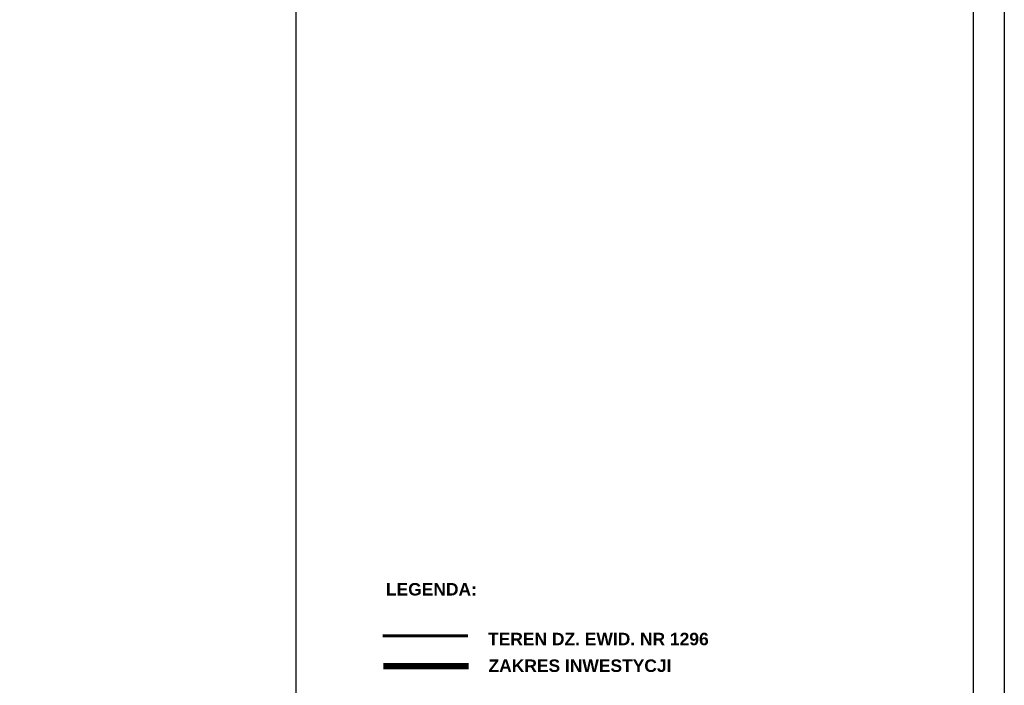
# Model space of a CAD drawing. Header units: millimetres. Extents: x 884 to 1304, y -359 to 61.
# Tile 9 of 10: x 1146 to 1304, y -256 to -149. Entities that reach past the tile are written whole.
import ezdxf

# ---------------------------------------------------------------- set-up
doc = ezdxf.new("R2010")
doc.units = ezdxf.units.MM
doc.header["$XCLIPFRAME"] = 2
doc.linetypes.add('DASHED2', pattern=[0.375, 0.25, -0.125])
doc.layers.add('A-AREA-IDEN', color=7, linetype='Continuous', lineweight=9)
doc.layers.add('ROZBUDOWA', color=10, linetype='Continuous')
doc.styles.add('Arial Narrow_2', font='ARIALN.TTF', dxfattribs={"height": 20})
picture_1 = doc.add_image_def('image1.png', size_in_pixel=(6490, 4735))

msp = doc.modelspace()

# ---------------------------------------------------------------- linework, layer by layer
at = {"color": 7, "ltscale": 2}
for points in [[(883.82, -359.12), (883.82, 60.88), (1303.82, 60.88), (1303.82, -359.12)], [(893.82, -354.12), (893.82, 55.88), (1298.82, 55.88), (1298.82, -354.12)]]:
    msp.add_lwpolyline(points, close=True, dxfattribs=at)
at = {"color": 152, "linetype": 'DASHED2', "ltscale": 10, "true_color": 0x2776bb, "const_width": 1}
msp.add_lwpolyline([(1204.22, -252.84), (1217.92, -252.84)], dxfattribs=at)
at = {"layer": 'ROZBUDOWA', "linetype": 'DASHED2', "lineweight": 40, "ltscale": 10, "const_width": 0.5}
msp.add_lwpolyline([(1204.12, -247.96), (1217.81, -247.96)], dxfattribs=at)

# ---------------------------------------------------------------- texts
at = {"layer": 'A-AREA-IDEN', "char_height": 2, "width": 138.4097, "attachment_point": 5, "style": 'Arial Narrow_2'}
for s, insert in [('{\\fArial|b1|i0|c238|p34;LEGENDA:}', (1211.93, -240.51)), ('{\\fArial|b1|i0|c238|p34;TEREN DZ. EWID. NR 1296}', (1238.71, -248.49)), ('{\\fArial|b1|i0|c238|p34;ZAKRES INWESTYCJI}', (1235.76, -252.77))]:
    msp.add_mtext(s, dxfattribs=dict(at, insert=insert))

# ---------------------------------------------------------------- pictures from other files: only their frames are drawn
at = {"color": 18, "ltscale": 2, "true_color": 0x000000}
image = msp.add_image(picture_1, insert=(893.82, 55.88), size_in_units=(412.61, 301.03), rotation=-90, dxfattribs=at)
image.set_boundary_path([(-0.5, 73.16), (6448.5, 4734.5)])

doc.saveas('drawing.dxf')
